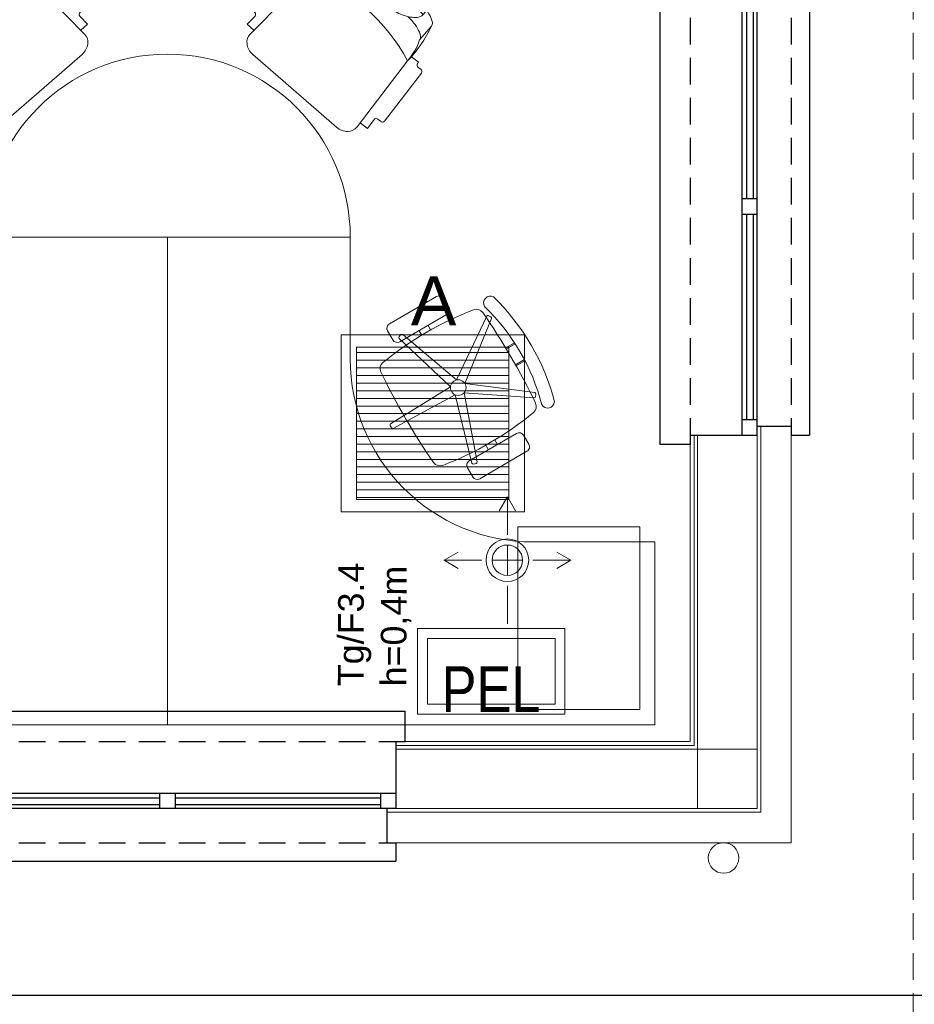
# Model space of a CAD drawing. Header units: inches. Extents: x 65192 to 78842, y -37594 to -36109.
# Tile 25 of 63: x 67421 to 67715, y -37077 to -36754. Entities that reach past the tile are written whole.
import ezdxf
from ezdxf.enums import TextEntityAlignment as Align

# ---------------------------------------------------------------- set-up
doc = ezdxf.new("R2010")
doc.units = ezdxf.units.IN
doc.header["$MEASUREMENT"] = 0
doc.linetypes.add('HIDDEN', pattern=[0.375, 0.25, -0.125])
for name, color, linetype, lineweight in [('#EL - Teletechnika', 3, 'Continuous', 35), ('--proj.wentylacja', 251, 'Continuous', 0), ('E-opisy', 240, 'Continuous', 25), ('LUXIONA', 140, 'Continuous', 20), ('p--dach', 7, 'Continuous', 30), ('p--dach-rura spustowa', 7, 'Continuous', 0), ('p--płyta GK', 7, 'Continuous', 0), ('p--wyposażenie', 251, 'Continuous', 0), ('p--ściana szkielet', 7, 'Continuous', 0)]:
    doc.layers.add(name, color=color, linetype=linetype, lineweight=lineweight)
doc.layers.add('p--obrzeże bet.', color=252, linetype='Continuous')
doc.layers.add('p--okna', color=7, linetype='Continuous')
doc.styles.add('GENERATED_STYLE_2', font='arial.ttf')
doc.styles.get("Standard").update_dxf_attribs({"font": 'ARIAL.TTF'})

# ---------------------------------------------------------------- blocks, each defined once
blk = doc.blocks.new('okno-150-33.15')
at = {"linetype": 'Continuous', "ltscale": 35}
for p, q in [((-3, 10), (153, 10)), ((0, -39.15), (150, -39.15))]:
    blk.add_line(p, q, dxfattribs=at)
for p, q in [((-3, 0), (-3, 10)), ((153, 0), (153, 10)), ((0, 0), (-3, 0)), ((0, -21.95), (0, 0)), ((150, 0), (150, -21.95)), ((150, 0), (153, 0)), ((0, -21.95), (0, -16.95)), ((0, -16.95), (5, -16.95)), ((5, -16.95), (145, -16.95)), ((5, -16.95), (5, -21.95)), ((5, -18.45), (72.5, -18.45)), ((72.5, -21.95), (72.5, -16.95)), ((77.5, -16.95), (77.5, -21.95)), ((77.5, -18.45), (145, -18.45)), ((145, -21.95), (145, -16.95)), ((145, -16.95), (150, -16.95)), ((150, -16.95), (150, -21.95)), ((5, -21.95), (0, -21.95)), ((3, -33.15), (3, -21.95)), ((5, -20.61), (72.5, -20.61)), ((145, -21.95), (5, -21.95)), ((77.5, -20.61), (145, -20.61)), ((150, -21.95), (145, -21.95)), ((147, -21.95), (147, -33.15)), ((0, -39.15), (0, -33.15)), ((150, -33.15), (150, -39.15))]:
    blk.add_line(p, q)
at = {"linetype": 'HIDDEN', "ltscale": 35}
for p, q in [((0, 0), (150, 0)), ((0, -33.15), (150, -33.15))]:
    blk.add_line(p, q, dxfattribs=at)
blk = doc.blocks.new('sof11_r')
for p, q in [((45.17, 39.11), (21.82, 37.98)), ((20.87, 36.93), (20.93, 35.93)), ((46.23, 38.16), (46.28, 37.16)), ((51.6, 36.44), (47.33, 36.22)), ((51.6, 36.44), (51.76, 33.45)), ((19.98, 34.88), (19.38, 34.85)), ((19.38, 34.85), (19.53, 31.85)), ((53.8, 33.56), (21.8, 31.85)), ((12.61, 30.34), (5.61, 30.34)), ((59.07, -7.89), (59.07, 28.56)), ((0, 23.76), (0, -3.09)), ((2, 25.76), (4.37, 25.76)), ((2, -5.09), (4.37, -5.09)), ((12.61, -9.66), (5.61, -9.66)), ((19.38, -14.18), (19.53, -11.18)), ((53.8, -12.88), (21.8, -11.18)), ((51.6, -15.77), (51.76, -12.78)), ((19.98, -14.21), (19.38, -14.18)), ((20.87, -16.26), (20.93, -15.26)), ((51.6, -15.77), (47.33, -15.54)), ((45.17, -18.43), (21.82, -17.31)), ((46.23, -17.49), (46.28, -16.49))]:
    blk.add_line(p, q)
for points in [[(2.23, 25.76, -0.030204), (2.78, 27.41, -0.097163), (4.32, 29.79, -0.203453), (5.61, 30.34, -0.203453)], [(8.71, 22.55, -0.01879), (8.95, 24.41, -0.054131), (9.78, 27.41, -0.097163), (11.32, 29.79, -0.203453), (12.61, 30.34, -0.203453)], [(4.37, -5.09, 0.184283), (6.75, -4.18, 0.102242), (9.43, -0.57, 0.061197), (10.93, 4.08, 0.047488), (11.52, 10.34, 0.047488), (10.93, 16.59, 0.061197), (9.43, 21.24, 0.102242), (6.75, 24.85, 0.184283), (4.37, 25.76, 0.184283)], [(8.71, -1.88, 0.01879), (8.95, -3.74, 0.054131), (9.78, -6.74, 0.097163), (11.32, -9.12, 0.203453), (12.61, -9.66, 0.203453)], [(2.23, -5.09, 0.030204), (2.78, -6.74, 0.097163), (4.32, -9.12, 0.203453), (5.61, -9.66, 0.203453)]]:
    blk.add_lwpolyline(points, format="xyb")
for centre, radius, start, end in [((45.23, 38.11), 1, 3.0448, 93.0448), ((19.93, 35.88), 1, 273.0448, 3.0448), ((21.87, 36.99), 1, 93.0448, 183.0448), ((47.28, 37.21), 1, 183.0448, 273.0448), ((54.07, 28.56), 5, 0, 93.0448), ((18.77, -22.91), 54.85, 86.8308, 103.8805), ((21.41, 5.61), 26.24, 89.1562, 109.5996), ((68.33, 10.34), 51.27, 155.1826, 204.8174), ((2, 23.76), 2, 90, 180), ((122.88, 10.34), 119.5, 172.5855, 187.4145), ((1.91, 14.05), 6.89, 73.9141, 106.0859), ((1.91, 6.62), 6.89, 253.9141, 286.0859), ((2, -3.09), 2, 180, 270), ((18.77, 43.58), 54.85, 256.1195, 273.1692), ((21.41, 15.06), 26.24, 250.4004, 270.8438), ((54.07, -7.89), 5, 266.9552, 0), ((19.93, -15.21), 1, 356.9552, 86.9552), ((47.28, -16.54), 1, 86.9552, 176.9552), ((21.87, -16.31), 1, 176.9552, 266.9552), ((45.23, -17.44), 1, 266.9552, 356.9552)]:
    blk.add_arc(centre, radius, start, end)
blk = doc.blocks.new('krzesło obrotowe')
for p, q in [((7.39, 24.53), (-7.53, 24.49)), ((-8.95, 23.07), (-8.94, 20.22)), ((8.82, 20.27), (8.82, 23.12)), ((-7.51, 18.81), (7.41, 18.85)), ((-0.66, 2.03), (5.74, 20.18)), ((7.11, 19.74), (1.72, 1.26)), ((6.18, 20.4), (6.88, 20.18)), ((-1.47, 18.82), (-1.47, 17.39)), ((1.37, 18.83), (1.37, 17.4)), ((-17.49, 12.18), (-17.07, 12.78)), ((-2.13, -0.01), (-17.42, 11.69)), ((-16.58, 12.86), (-0.66, 2.03)), ((-19.48, 2.79), (-16.68, 2.79)), ((-19.49, 2.43), (-16.69, 2.44)), ((1.72, 1.26), (20.97, 0.78)), ((21.31, 0.43), (21.32, -0.3)), ((-19.48, -2.54), (-16.67, -2.53)), ((-17.36, -11.79), (-2.13, -0.01)), ((-0.65, -2.03), (-16.51, -12.96)), ((5.85, -20.15), (-0.65, -2.03)), ((20.97, -0.66), (1.73, -1.25)), ((1.73, -1.25), (7.22, -19.7)), ((-19.46, -2.9), (-16.67, -2.89)), ((-16.99, -12.87), (-17.42, -12.28)), ((-7.41, -18.85), (7.51, -18.81)), ((-1.37, -18.83), (-1.37, -17.4)), ((1.47, -18.82), (1.47, -17.39)), ((-8.82, -23.12), (-8.82, -20.27)), ((6.99, -20.14), (6.3, -20.37)), ((8.94, -20.22), (8.95, -23.07)), ((7.53, -24.49), (-7.39, -24.53))]:
    blk.add_line(p, q)
blk.add_circle((0, 0), 2.13)
for centre, radius, start, end in [((-7.53, 23.07), 1.42, 90.1621, 180.1621), ((7.4, 23.11), 1.42, 0.1621, 90.1621), ((-7.52, 20.23), 1.42, 180.1621, 270.1621), ((6.07, 20.06), 0.355, 72.1621, 160.5763), ((6.77, 19.84), 0.355, 343.748, 72.1621), ((7.4, 20.27), 1.42, 270.1621, 0.1621), ((37.88, 0.11), 60.97, 164.3717, 195.9526), ((-19.3, 15.49), 1.86, 0.1621, 146.0387), ((-14.04, 14.12), 2.13, 99.2648, 175.6008), ((0.21, -73.23), 90.64, 81.0595, 99.2648), ((13.96, 14.2), 2.13, 4.7235, 81.0595), ((37.88, 0.11), 57.42, 164.4503, 195.874), ((163.51, 0.46), 180.21, 175.6008, 184.7235), ((-163.51, -0.46), 180.21, 355.6008, 4.7235), ((-17.21, 11.98), 0.355, 144.1621, 232.5763), ((-16.78, 12.57), 0.355, 55.748, 144.1621), ((20.96, 0.42), 0.355, 0.1621, 88.5763), ((20.96, -0.31), 0.355, 271.748, 0.1621), ((-17.14, -12.07), 0.355, 127.748, 216.1621), ((-16.71, -12.66), 0.355, 216.1621, 304.5763), ((-19.21, -15.6), 1.86, 214.2856, 0.1621), ((-13.96, -14.2), 2.13, 184.7235, 261.0595), ((14.04, -14.12), 2.13, 279.2648, 355.6008), ((-0.21, 73.23), 90.64, 261.0595, 279.2648), ((7.52, -20.23), 1.42, 0.1621, 90.1621), ((-7.4, -20.27), 1.42, 90.1621, 180.1621), ((6.19, -20.03), 0.355, 199.748, 288.1621), ((6.88, -19.8), 0.355, 288.1621, 16.5763), ((-7.4, -23.11), 1.42, 180.1621, 270.1621), ((7.53, -23.07), 1.42, 270.1621, 0.1621)]:
    blk.add_arc(centre, radius, start, end)
blk = doc.blocks.new('A')
at = {"layer": 'LUXIONA', "linetype": 'Continuous'}
h = blk.add_hatch(dxfattribs=at)
h.set_pattern_fill('ANSI31', color=256, scale=200, angle=135)
h.set_pattern_definition([(180, (365.154, -7.218), (-2e-15, -25), [])])
h.paths.add_polyline_path([(51, 540), (51, 40), (551, 40), (551, 540)])
for p, q in [((51, 290), (51, 540)), ((301, 540), (51, 540)), ((301, 540), (551, 540)), ((551, 540), (551, 40))]:
    blk.add_line(p, q, dxfattribs=at)
for points in [[(0, 580), (602, 580), (602, 0), (0, 0)], [(51, 540), (551, 540), (551, 40), (51, 40)], [(51, 540), (551, 540), (551, 40), (51, 40)]]:
    blk.add_lwpolyline(points, close=True, dxfattribs=at)
for p in [(551, 468.6), (551, 397.1), (551, 325.7), (551, 254.3), (551, 182.9), (551, 111.4)]:
    blk.add_point(p, dxfattribs=at)
at = {"layer": 'LUXIONA'}
blk.add_attdef('OZNACZENIE', text='', height=80, dxfattribs=at).set_placement((298.1, 611.8), align=Align.CENTER)
blk = doc.blocks.new('went-rzut parter-inst')
for p, q in [((-60, -537.81), (-62.68, -542.39)), ((-60, -550.23), (-60, -537.81)), ((-60, -537.81), (-57.31, -542.39)), ((-60, -563.61), (-60, -553.61)), ((-60, -563.61), (-60, -553.61)), ((-60, -553.61), (-60, -563.61)), ((-68.38, -558.61), (-80.8, -558.61)), ((-80.78, -558.61), (-76.19, -555.92)), ((-80.78, -558.61), (-76.19, -561.29)), ((-55, -558.61), (-65, -558.61)), ((-51.62, -558.61), (-39.2, -558.61)), ((-39.2, -558.61), (-43.78, -555.92)), ((-39.2, -558.61), (-43.78, -561.29)), ((-60, -566.99), (-60, -579.41))]:
    blk.add_line(p, q)
for radius, start, end in [(7, 90, 270), (7, 0, 180), (7, 270, 90), (5, 90, 270), (5, 90, 270), (5, 0, 180), (5, 0, 180), (5, 0, 180), (5, 0, 180), (5, 270, 90), (5, 270, 90), (7, 180, 0), (5, 180, 0), (5, 180, 0), (5, 180, 0), (5, 180, 0)]:
    blk.add_arc((-60, -558.61), radius, start, end)

msp = doc.modelspace()

# ---------------------------------------------------------------- linework, layer by layer
at = {"layer": '#EL - Teletechnika', "color": 1, "lineweight": 5}
msp.add_lwpolyline([(67599.88, -36981.79), (67551.5, -36981.79), (67551.5, -36953.74), (67599.88, -36953.74)], close=True, dxfattribs=at)
at = {"layer": '#EL - Teletechnika', "color": 7, "lineweight": 5}
msp.add_lwpolyline([(67596.64, -36978.56), (67554.74, -36978.56), (67554.74, -36956.97), (67596.64, -36956.97)], close=True, dxfattribs=at)
at = {"layer": 'p--dach', "linetype": 'HIDDEN', "lineweight": 20, "ltscale": 35}
msp.add_lwpolyline([(66434.14, -36259.55), (67714.14, -36259.55), (67714.14, -37103.95), (66434.14, -37103.95)], close=True, dxfattribs=at)
at = {"layer": 'p--dach-rura spustowa', "linetype": 'Continuous', "lineweight": 0, "ltscale": 75}
msp.add_circle((67651.94, -37028.95), 5, dxfattribs=at)
at = {"layer": 'p--obrzeże bet.', "linetype": 'Continuous', "ltscale": 35}
msp.add_lwpolyline([(67264.74, -37073.95), (67724.14, -37073.95), (67724.14, -36289.55), (66424.14, -36289.55), (66424.14, -37073.95), (66883.54, -37073.95)], dxfattribs=at)
at = {"layer": 'p--płyta GK', "ltscale": 35}
for p, q in [((67640.99, -36990.8), (67640.99, -36890.3)), ((67642.24, -36992.05), (67642.24, -36890.3)), ((67544.44, -36990.8), (67641, -36990.8)), ((67642.24, -36992.05), (67544.44, -36992.05))]:
    msp.add_line(p, q, dxfattribs=at)
at = {"layer": 'p--wyposażenie', "linetype": 'Continuous', "lineweight": 5}
for points in [[(67409.44, -36825.3), (67529.44, -36825.3, 1), (67409.44, -36825.3)], [(67309.44, -36925.3), (67309.44, -36985.3), (67469.44, -36985.3), (67469.44, -36825.3), (67409.44, -36825.3), (67409.44, -36865.3, -0.414214), (67349.44, -36925.3), (67309.44, -36925.3)], [(67629.44, -36925.3), (67629.44, -36985.3), (67469.44, -36985.3), (67469.44, -36825.3), (67529.44, -36825.3), (67529.44, -36865.3, 0.414214), (67589.44, -36925.3), (67629.44, -36925.3)]]:
    msp.add_lwpolyline(points, format="xyb", close=True, dxfattribs=at)
msp.add_lwpolyline([(67584.44, -36920.3), (67584.44, -36980.3), (67624.44, -36980.3), (67624.44, -36920.3)], close=True, dxfattribs=at)
at = {"layer": 'p--ściana szkielet', "ltscale": 35}
for p, q in [((67662.94, -37012.75), (67662.94, -36887.3)), ((67664.14, -37013.95), (67664.14, -36887.3)), ((67674.14, -37023.95), (67674.14, -36887.3)), ((67674.14, -37023.95), (67674.14, -36887.3)), ((67643.44, -36993.25), (67643.44, -36890.3)), ((67643.44, -37012.75), (67643.44, -36890.3)), ((67643.44, -36993.25), (67544.44, -36993.25)), ((67662.94, -36993.25), (67544.44, -36993.25)), ((67664.14, -37013.95), (67541.44, -37013.95)), ((67662.94, -37012.75), (67544.44, -37012.75)), ((67674.14, -37023.95), (67541.44, -37023.95)), ((67674.14, -37023.95), (67541.44, -37023.95))]:
    msp.add_line(p, q, dxfattribs=at)
for points in [[(67674.14, -36887.3), (67662.94, -36887.3), (67662.94, -36890.3), (67640.99, -36890.3)], [(67544.44, -36991.8), (67544.44, -37012.75), (67541.44, -37012.75), (67541.44, -37023.95)]]:
    msp.add_lwpolyline(points, dxfattribs=at)

# ---------------------------------------------------------------- block references
at = {"layer": '--proj.wentylacja', "linetype": 'Continuous', "ltscale": 12}
msp.add_blockref('went-rzut parter-inst', (67640.99, -36372.7), dxfattribs=at)
at = {"layer": 'LUXIONA', "color": 7, "linetype": 'ByBlock'}
ref = msp.add_blockref('A', (67586.61, -36915.4), dxfattribs=dict(at, xscale=-0.09999999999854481, yscale=0.1000000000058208, zscale=0.1))
ref.add_attrib('OZNACZENIE', 'A', dxfattribs={"height": 16}).set_placement((67556.8, -36854.21), align=Align.CENTER)
at = {"layer": 'p--okna', "linetype": 'Continuous', "xscale": -1, "rotation": 89.99999999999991}
msp.add_blockref('okno-150-33.15', (67640.99, -36740.3), dxfattribs=at)
at = {"layer": 'p--okna', "linetype": 'Continuous'}
msp.add_blockref('okno-150-33.15', (67394.44, -36990.8), dxfattribs=at)
at = {"layer": 'p--wyposażenie', "linetype": 'Continuous', "lineweight": 5}
for p, xscale, rotation in [((67402.58, -36732.65), -0.8499999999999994, 130.9655730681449), ((67536.31, -36732.65), 0.8499999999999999, 229.0344269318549)]:
    msp.add_blockref('sof11_r', p, dxfattribs=dict(at, xscale=xscale, rotation=rotation))
at = {"layer": 'p--wyposażenie', "linetype": 'Continuous', "lineweight": 5, "xscale": 1.2, "yscale": 1.2, "zscale": 1.2, "rotation": 210.072927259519}
msp.add_blockref('krzesło obrotowe', (67564.87, -36874.67), dxfattribs=at)

# ---------------------------------------------------------------- texts
at = {"layer": '#EL - Teletechnika', "color": 1, "lineweight": 5, "insert": (67575.65, -36973.56), "char_height": 1.7108, "attachment_point": 5, "line_spacing_factor": 0.4}
msp.add_mtext('\\fArial Narrow|b0|i0;{\\H8.767995x;\\A1;PEL}\\A1;\\fTahoma|b1|i0|c238;\\P', dxfattribs=at)
at = {"layer": 'E-opisy', "color": 7, "linetype": 'Continuous', "insert": (67525.36, -36972.61), "char_height": 8.425, "attachment_point": 1, "rotation": 89.7673, "style": 'GENERATED_STYLE_2'}
msp.add_mtext('Tg/F3.4\\Ph=0,4m', dxfattribs=at)

doc.saveas('drawing.dxf')
